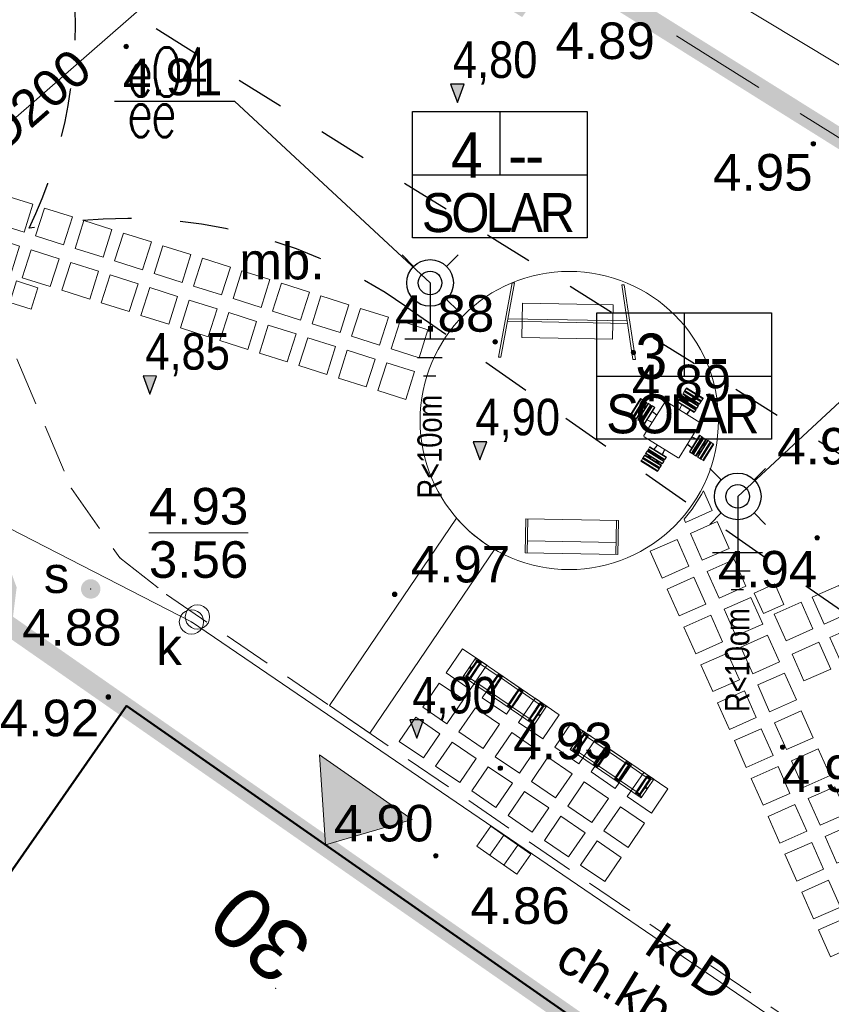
# Model space of a CAD drawing. Extents: x 5477758 to 5478338, y 5918274 to 5918502.
# Tile 49 of 121: x 5477917 to 5477933, y 5918363 to 5918383. Entities that reach past the tile are written whole.
import ezdxf
from ezdxf.enums import TextEntityAlignment as Align

# ---------------------------------------------------------------- set-up
doc = ezdxf.new("R2010")
doc.units = 0
doc.header["$PDSIZE"] = 0.75
for name, pattern in [('budynki akt$0$DASHED', [19.05, 12.7, -6.35]), ('PRZER1-1', [2, 1, -1]), ('PRZER2-1', [3, 2, -1])]:
    doc.linetypes.add(name, pattern=pattern)
doc.layers.get('0').update_dxf_attribs({"color": 8, "linetype": 'CONTINUOUS', "lineweight": 13})
doc.layers.add('!D_rzędne', color=8, linetype='CONTINUOUS')
for name, color, linetype, lineweight in [('000_wejscia do budynków', 8, 'CONTINUOUS', 0), ('0_granica 10m od okien', 8, 'CONTINUOUS', 0), ('0_GRANICE NAWIERZCHNI', 8, 'CONTINUOUS', 0), ('0_podziały zieleni średniowysokiej i nasadzeń niskich', 8, 'CONTINUOUS', 0), ('0_PROJEKTOWANE ZABAWKI', 8, 'CONTINUOUS', 0), ('0_PŁYTA CHODNIKOWA_BETONOWA', 8, 'CONTINUOUS', 0), ('A_GRANICA OPRACOWANIA', 8, 'CONTINUOUS', 0), ('E_linie_kablowe_0.4kV', 1, 'CONTINUOUS', 30), ('E_opis', 5, 'CONTINUOUS', 25), ('E_osw', 8, 'CONTINUOUS', 30), ('GEPADR', 8, 'CONTINUOUS', 18), ('GEPADR_O', 8, 'CONTINUOUS', 18), ('GESBZO', 8, 'CONTINUOUS', 50), ('GSPPRB', 8, 'CONTINUOUS', 20), ('GSSKOD', 8, 'PRZER2-1', 18), ('GSSKOD_O', 8, 'PRZER2-1', 18), ('GULKPR', 8, 'CONTINUOUS', 18), ('GULKPR_O', 8, 'CONTINUOUS', 18), ('GUPIWZ', 8, 'CONTINUOUS', 18), ('GUPIWZ_O', 8, 'CONTINUOUS', 18), ('GUPKKS', 8, 'CONTINUOUS', 18), ('GUPKSD', 8, 'CONTINUOUS', 18), ('GUPPRZ', 8, 'CONTINUOUS', 18), ('GUPPRZ_O', 8, 'CONTINUOUS', 18), ('GUPSUT', 8, 'CONTINUOUS', 18), ('GUPSUT_O', 8, 'CONTINUOUS', 18), ('OT_Rzedna', 8, 'CONTINUOUS', 18), ('Visible (ISO)', 8, 'CONTINUOUS', 35), ('wysokosci', 8, 'CONTINUOUS', 18)]:
    doc.layers.add(name, color=color, linetype=linetype, lineweight=lineweight)
doc.styles.add('CP_TXTCON', font='ARIAL.TTF', dxfattribs={"width": 0.8})
doc.styles.add('GEO-INFO', font='arial.ttf')
doc.styles.get("Standard").update_dxf_attribs({"font": 'TXT.SHX'})
doc.styles.add('STYL_AUTOMATYCZNY_1', font='micross.ttf')

# ---------------------------------------------------------------- blocks, each defined once
blk = doc.blocks.new('zw$6B5E')
at = {"layer": 'E_osw', "color": 5}
for p, q in [((0.363, 0.041), (0.128, 0.275)), ((1.04, 0.041), (1.275, 0.275)), ((0.363, -0.637), (0.128, -0.871)), ((1.04, -0.637), (1.275, -0.871))]:
    blk.add_line(p, q, dxfattribs=at)
for radius in [0.479, 0.242]:
    blk.add_circle((0.702, -0.298), radius, dxfattribs=at)
blk = doc.blocks.new('Płytka betonowa')
for points in [[(5469701.546, 5921608.104), (5469702.146, 5921608.104), (5469702.146, 5921607.504), (5469701.546, 5921607.504), (5469701.546, 5921608.104)], [(5469702.446, 5921608.104), (5469703.046, 5921608.104), (5469703.046, 5921607.504), (5469702.446, 5921607.504), (5469702.446, 5921608.104)]]:
    blk.add_lwpolyline(points)
blk = doc.blocks.new('POINT')
at = {"color": 0}
blk.add_point((0, 0), dxfattribs=at)
blk = doc.blocks.new('KOLO')
blk.add_hatch(color=0).paths.add_polyline_path([(-0.5, 0), (-0.482963, -0.12941), (-0.433013, -0.25), (-0.353553, -0.353553), (-0.25, -0.433013), (-0.12941, -0.482963), (0, -0.5), (0.12941, -0.482963), (0.25, -0.433013), (0.353553, -0.353553), (0.433013, -0.25), (0.482963, -0.12941), (0.5, 0), (0.482963, 0.12941), (0.433013, 0.25), (0.353553, 0.353553), (0.25, 0.433013), (0.12941, 0.482963), (0, 0.5), (-0.12941, 0.482963), (-0.25, 0.433013), (-0.353553, 0.353553), (-0.433013, 0.25), (-0.482963, 0.12941)])
blk = doc.blocks.new('SUUS05')
at = {"color": 0}
blk.add_lwpolyline([(0.5, -0.25), (-0.5, -0.25), (-0.5, 0.25), (0.5, 0.25)], close=True, dxfattribs=at)
for points in [[(-0.175, -0.25), (-0.175, 0.25)], [(0.175, -0.25), (0.175, 0.25)]]:
    blk.add_lwpolyline(points, dxfattribs=at)
blk = doc.blocks.new('OTRN')
at = {"linetype": 'Continuous', "lineweight": 13}
blk.add_hatch(color=0, dxfattribs=at).paths.add_polyline_path([(0, -0.091, 1), (0, 0.091, 1)])
at = {"color": 0, "linetype": 'Continuous', "lineweight": 13}
blk.add_circle((0, 0), 0.0906, dxfattribs=at)
blk = doc.blocks.new('OKRAG_PELNY')
at = {"color": 0}
blk.add_lwpolyline([(0, 0.5), (0.12941, 0.482963), (0.25, 0.433013), (0.353553, 0.353553), (0.433013, 0.25), (0.482963, 0.12941), (0.5, 0), (0.482963, -0.12941), (0.433013, -0.25), (0.353553, -0.353553), (0.25, -0.433013), (0.12941, -0.482963), (0, -0.5), (-0.12941, -0.482963), (-0.25, -0.433013), (-0.353553, -0.353553), (-0.433013, -0.25), (-0.482963, -0.12941), (-0.5, 0), (-0.482963, 0.12941), (-0.433013, 0.25), (-0.353553, 0.353553), (-0.25, 0.433013), (-0.12941, 0.482963)], close=True, dxfattribs=at)
blk = doc.blocks.new('zw$2EFF')
at = {"lineweight": 18}
blk.add_hatch(color=256, dxfattribs=at).paths.add_polyline_path([(-0.771, 0.963), (0, 0), (0.77, 0.963)])
blk.add_lwpolyline([(-0.771, 0.963), (0.77, 0.963), (0, 0), (-0.771, 0.963)], dxfattribs=at)
blk = doc.blocks.new('zw$2B2E')
at = {"layer": 'Visible (ISO)', "lineweight": 9}
for p, q in [((144, -0.9), (144, -1.6)), ((184, -0.9), (144, -0.9)), ((144, -1.6), (144, -2.7)), ((184, -1.6), (144, -1.6)), ((144, -2.7), (184, -2.7)), ((144, -2.7), (144, -7.4)), ((184, -7.4), (144, -7.4)), ((144, -7.4), (144, -8.3)), ((144, -8.3), (184, -8.3)), ((144, -9.2), (144, -10.2)), ((184, -9.2), (144, -9.2)), ((144, -10.2), (184, -10.2)), ((144, -10.2), (144, -15)), ((184, -15), (144, -15)), ((144, -15), (144, -16)), ((144, -16), (184, -16)), ((144, -19.2), (144, -20.2)), ((184, -19.2), (144, -19.2)), ((144, -20.2), (184, -20.2)), ((144, -20.2), (144, -25)), ((150.7, -9.2), (150.6, -8.3)), ((151.8, -19.2), (151.5, -16)), ((153, -8.8), (153, -8.3)), ((153, -8.8), (153, -9)), ((153, -9.2), (153, -9)), ((153, -19.2), (153, -16)), ((157, -8.3), (157, -8.8)), ((157, -9), (157, -8.8)), ((157, -9), (157, -9.2)), ((157, -16), (157, -19.2)), ((171, -8.8), (171, -8.3)), ((171, -8.8), (171, -9)), ((171, -9.2), (171, -9)), ((171, -19.2), (171, -16)), ((175, -8.3), (175, -8.8)), ((175, -9), (175, -8.8)), ((175, -9), (175, -9.2)), ((175, -16), (175, -19.2)), ((176.6, -16), (176.2, -19.2)), ((177.3, -9.2), (177.4, -8.3)), ((184, -1.6), (184, -0.9)), ((184, -2.7), (184, -1.6)), ((184, -7.4), (184, -2.7)), ((184, -8.3), (184, -7.4)), ((184, -10.2), (184, -9.2)), ((184, -15), (184, -10.2)), ((184, -16), (184, -15)), ((184, -20.2), (184, -19.2)), ((184, -25), (184, -20.2)), ((184, -25), (144, -25)), ((144, -25), (144, -26)), ((144, -26), (184, -26)), ((144, -28), (184, -28)), ((144, -28), (144, -28.7)), ((144, -28.7), (144, -29.8)), ((184, -28.7), (144, -28.7)), ((144, -29.8), (144, -34.5)), ((144, -29.8), (184, -29.8)), ((184, -34.5), (144, -34.5)), ((144, -34.5), (144, -35.4)), ((144, -35.4), (184, -35.4)), ((152.7, -26.8), (152.6, -26)), ((153, -27.2), (152.7, -26.8)), ((152.7, -26.8), (152.8, -28)), ((153, -26.7), (153, -26)), ((153, -27.1), (153, -26.7)), ((153, -28), (153, -27.1)), ((153.6, -35.4), (154.9, -47.1)), ((155.4, -47.1), (154.1, -35.4)), ((157, -26), (157, -26.7)), ((157, -26.7), (157, -27.1)), ((157, -27.1), (157, -28)), ((171, -27.3), (157, -27.3)), ((171, -26.7), (171, -26)), ((171, -27.1), (171, -26.7)), ((171, -28), (171, -27.1)), ((173.9, -35.4), (172.6, -47.1)), ((173.1, -47.1), (174.4, -35.4)), ((175, -26), (175, -26.7)), ((175, -26.7), (175, -27.1)), ((175.4, -26.8), (175, -27.2)), ((175, -27.1), (175, -28)), ((175.2, -28), (175.4, -26.8)), ((175.4, -26.8), (175.5, -26)), ((184, -26), (184, -25)), ((184, -28.7), (184, -28)), ((184, -29.8), (184, -28.7)), ((184, -34.5), (184, -29.8)), ((184, -35.4), (184, -34.5)), ((121.5, -48.6), (121.5, -130.6)), ((205, -47.1), (123, -47.1)), ((206.5, -130.6), (206.5, -48.6)), ((76, -69.6), (75.3, -69.6)), ((75.3, -69.6), (75.3, -109.6)), ((77.1, -69.6), (76, -69.6)), ((76, -69.6), (76, -109.6)), ((77.1, -109.6), (77.1, -69.6)), ((81.9, -69.6), (77.1, -69.6)), ((81.9, -69.6), (81.9, -109.6)), ((82.7, -69.6), (81.9, -69.6)), ((82.7, -109.6), (82.7, -69.6)), ((83.6, -76.3), (82.7, -76.2)), ((82.7, -78.6), (83.2, -78.6)), ((83.4, -78.6), (83.2, -78.6)), ((83.4, -78.6), (83.6, -78.6)), ((84.6, -69.6), (83.6, -69.6)), ((83.6, -69.6), (83.6, -109.6)), ((84.6, -109.6), (84.6, -69.6)), ((89.4, -69.6), (84.6, -69.6)), ((89.4, -69.6), (89.4, -109.6)), ((90.4, -69.6), (89.4, -69.6)), ((90.4, -109.6), (90.4, -69.6)), ((90.4, -77), (93.6, -77.4)), ((90.4, -78.6), (93.6, -78.6)), ((94.6, -69.6), (93.6, -69.6)), ((93.6, -69.6), (93.6, -109.6)), ((94.6, -109.6), (94.6, -69.6)), ((99.4, -69.6), (94.6, -69.6)), ((99.4, -69.6), (99.4, -109.6)), ((100.4, -69.6), (99.4, -69.6)), ((100.4, -109.6), (100.4, -69.6)), ((101.3, -78.2), (100.4, -78.1)), ((100.4, -78.6), (101.1, -78.6)), ((101.1, -78.6), (101.5, -78.6)), ((102.4, -78.4), (101.3, -78.2)), ((101.3, -78.2), (101.6, -78.6)), ((101.5, -78.6), (102.4, -78.6)), ((103.1, -69.6), (102.4, -69.6)), ((102.4, -109.6), (102.4, -69.6)), ((104.2, -69.6), (103.1, -69.6)), ((103.1, -69.6), (103.1, -109.6)), ((108.9, -69.6), (104.2, -69.6)), ((104.2, -109.6), (104.2, -69.6)), ((109.8, -69.6), (108.9, -69.6)), ((108.9, -69.6), (108.9, -109.6)), ((109.8, -109.6), (109.8, -69.6)), ((121.5, -80.5), (109.8, -79.2)), ((109.8, -79.7), (121.5, -81)), ((218.2, -79.2), (206.5, -80.5)), ((206.5, -81), (218.2, -79.7)), ((219.1, -69.6), (218.2, -69.6)), ((218.2, -69.6), (218.2, -109.6)), ((219.1, -109.6), (219.1, -69.6)), ((223.8, -69.6), (219.1, -69.6)), ((223.8, -69.6), (223.8, -109.6)), ((224.9, -69.6), (223.8, -69.6)), ((225.6, -69.6), (224.9, -69.6)), ((224.9, -109.6), (224.9, -69.6)), ((225.6, -69.6), (225.6, -109.6)), ((226.8, -78.2), (225.6, -78.4)), ((225.6, -78.6), (226.6, -78.6)), ((226.4, -78.6), (226.8, -78.2)), ((226.6, -78.6), (226.9, -78.6)), ((226.8, -78.2), (227.6, -78.1)), ((226.9, -78.6), (227.6, -78.6)), ((228.6, -69.6), (227.6, -69.6)), ((227.6, -69.6), (227.6, -109.6)), ((233.4, -69.6), (228.6, -69.6)), ((228.6, -109.6), (228.6, -69.6)), ((234.4, -69.6), (233.4, -69.6)), ((233.4, -69.6), (233.4, -109.6)), ((234.4, -109.6), (234.4, -69.6)), ((234.4, -77.4), (237.6, -77)), ((234.4, -78.6), (237.6, -78.6)), ((238.6, -69.6), (237.6, -69.6)), ((237.6, -69.6), (237.6, -109.6)), ((243.4, -69.6), (238.6, -69.6)), ((238.6, -109.6), (238.6, -69.6)), ((244.4, -69.6), (243.4, -69.6)), ((243.4, -69.6), (243.4, -109.6)), ((244.4, -109.6), (244.4, -69.6)), ((244.4, -76.3), (245.3, -76.2)), ((244.4, -78.6), (244.6, -78.6)), ((244.8, -78.6), (244.6, -78.6)), ((244.8, -78.6), (245.3, -78.6)), ((246.2, -69.6), (245.3, -69.6)), ((245.3, -69.6), (245.3, -109.6)), ((250.9, -69.6), (246.2, -69.6)), ((246.2, -109.6), (246.2, -69.6)), ((252, -69.6), (250.9, -69.6)), ((250.9, -69.6), (250.9, -109.6)), ((252, -109.6), (252, -69.6)), ((252.7, -69.6), (252, -69.6)), ((252.7, -109.6), (252.7, -69.6)), ((83.2, -82.6), (82.7, -82.6)), ((82.7, -96.6), (83.2, -96.6)), ((83.2, -100.6), (82.7, -100.6)), ((83.2, -82.6), (83.4, -82.6)), ((83.4, -96.6), (83.2, -96.6)), ((83.2, -100.6), (83.4, -100.6)), ((83.6, -82.6), (83.4, -82.6)), ((83.4, -96.6), (83.6, -96.6)), ((83.6, -100.6), (83.4, -100.6)), ((93.6, -82.6), (90.4, -82.6)), ((90.4, -96.6), (93.6, -96.6)), ((93.6, -100.6), (90.4, -100.6)), ((101.1, -82.6), (100.4, -82.6)), ((100.4, -96.6), (101.1, -96.6)), ((101.1, -100.6), (100.4, -100.6)), ((101.3, -100.9), (100.4, -101)), ((101.5, -82.6), (101.1, -82.6)), ((101.1, -96.6), (101.5, -96.6)), ((101.5, -100.6), (101.1, -100.6)), ((101.6, -100.6), (101.3, -100.9)), ((101.3, -100.9), (102.4, -100.8)), ((102.4, -82.6), (101.5, -82.6)), ((101.5, -96.6), (102.4, -96.6)), ((102.4, -100.6), (101.5, -100.6)), ((101.8, -82.6), (101.8, -96.6)), ((121.5, -98.2), (109.8, -99.5)), ((109.8, -100), (121.5, -98.7)), ((218.2, -99.5), (206.5, -98.2)), ((206.5, -98.7), (218.2, -100)), ((226.6, -82.6), (225.6, -82.6)), ((225.6, -96.6), (226.6, -96.6)), ((226.6, -100.6), (225.6, -100.6)), ((225.6, -100.8), (226.8, -100.9)), ((226.3, -96.6), (226.3, -82.6)), ((226.8, -100.9), (226.4, -100.6)), ((226.9, -82.6), (226.6, -82.6)), ((226.6, -96.6), (226.9, -96.6)), ((226.9, -100.6), (226.6, -100.6)), ((226.8, -100.9), (227.6, -101)), ((227.6, -82.6), (226.9, -82.6)), ((226.9, -96.6), (227.6, -96.6)), ((227.6, -100.6), (226.9, -100.6)), ((237.6, -82.6), (234.4, -82.6)), ((234.4, -96.6), (237.6, -96.6)), ((237.6, -100.6), (234.4, -100.6)), ((244.6, -82.6), (244.4, -82.6)), ((244.4, -96.6), (244.6, -96.6)), ((244.6, -100.6), (244.4, -100.6)), ((244.6, -82.6), (244.8, -82.6)), ((244.8, -96.6), (244.6, -96.6)), ((244.6, -100.6), (244.8, -100.6)), ((245.3, -82.6), (244.8, -82.6)), ((244.8, -96.6), (245.3, -96.6)), ((245.3, -100.6), (244.8, -100.6)), ((75.3, -109.6), (76, -109.6)), ((76, -109.6), (77.1, -109.6)), ((77.1, -109.6), (81.9, -109.6)), ((81.9, -109.6), (82.7, -109.6)), ((83.6, -102.9), (82.7, -103)), ((83.6, -109.6), (84.6, -109.6)), ((84.6, -109.6), (89.4, -109.6)), ((89.4, -109.6), (90.4, -109.6)), ((93.6, -101.8), (90.4, -102.1)), ((93.6, -109.6), (94.6, -109.6)), ((94.6, -109.6), (99.4, -109.6)), ((99.4, -109.6), (100.4, -109.6)), ((102.4, -109.6), (103.1, -109.6)), ((103.1, -109.6), (104.2, -109.6)), ((104.2, -109.6), (108.9, -109.6)), ((108.9, -109.6), (109.8, -109.6)), ((218.2, -109.6), (219.1, -109.6)), ((219.1, -109.6), (223.8, -109.6)), ((223.8, -109.6), (224.9, -109.6)), ((224.9, -109.6), (225.6, -109.6)), ((227.6, -109.6), (228.6, -109.6)), ((228.6, -109.6), (233.4, -109.6)), ((233.4, -109.6), (234.4, -109.6)), ((237.6, -102.1), (234.4, -101.8)), ((237.6, -109.6), (238.6, -109.6)), ((238.6, -109.6), (243.4, -109.6)), ((243.4, -109.6), (244.4, -109.6)), ((244.4, -102.9), (245.3, -103)), ((245.3, -109.6), (246.2, -109.6)), ((246.2, -109.6), (250.9, -109.6)), ((250.9, -109.6), (252, -109.6)), ((252, -109.6), (252.7, -109.6)), ((123, -132.1), (205, -132.1)), ((154.9, -132.1), (153.6, -143.8)), ((154.1, -143.8), (155.4, -132.1)), ((172.6, -132.1), (173.9, -143.8)), ((174.4, -143.8), (173.1, -132.1)), ((144, -143.8), (144, -144.7)), ((184, -143.8), (144, -143.8)), ((144, -144.7), (184, -144.7)), ((144, -144.7), (144, -149.4)), ((184, -149.4), (144, -149.4)), ((144, -149.4), (144, -150.5)), ((144, -150.5), (144, -151.2)), ((144, -150.5), (184, -150.5)), ((184, -151.2), (144, -151.2)), ((144, -153.2), (144, -154.2)), ((184, -153.2), (144, -153.2)), ((144, -154.2), (144, -159)), ((144, -154.2), (184, -154.2)), ((184, -159), (144, -159)), ((144, -159), (144, -160)), ((144, -160), (184, -160)), ((151.5, -163.2), (151.8, -160)), ((152.7, -152.3), (152.6, -153.2)), ((152.8, -151.2), (152.7, -152.3)), ((152.7, -152.3), (153, -152)), ((153, -152.1), (153, -151.2)), ((153, -152.5), (153, -152.1)), ((153, -153.2), (153, -152.5)), ((153, -163.2), (153, -160)), ((157, -151.2), (157, -152.1)), ((157, -151.8), (171, -151.8)), ((157, -152.1), (157, -152.5)), ((157, -152.5), (157, -153.2)), ((157, -160), (157, -163.2)), ((171, -152.1), (171, -151.2)), ((171, -152.5), (171, -152.1)), ((171, -153.2), (171, -152.5)), ((171, -163.2), (171, -160)), ((175, -151.2), (175, -152.1)), ((175, -152), (175.4, -152.3)), ((175, -152.1), (175, -152.5)), ((175, -152.5), (175, -153.2)), ((175, -160), (175, -163.2)), ((175.4, -152.3), (175.2, -151.2)), ((175.4, -152.3), (175.5, -153.2)), ((176.2, -160), (176.6, -163.2)), ((184, -144.7), (184, -143.8)), ((184, -149.4), (184, -144.7)), ((184, -150.5), (184, -149.4)), ((184, -151.2), (184, -150.5)), ((184, -154.2), (184, -153.2)), ((184, -159), (184, -154.2)), ((184, -160), (184, -159)), ((144, -163.2), (144, -164.2)), ((184, -163.2), (144, -163.2)), ((144, -164.2), (144, -169)), ((144, -164.2), (184, -164.2)), ((184, -169), (144, -169)), ((144, -169), (144, -170)), ((144, -170), (184, -170)), ((144, -170.9), (144, -171.7)), ((184, -170.9), (144, -170.9)), ((144, -171.7), (144, -176.5)), ((144, -171.7), (184, -171.7)), ((184, -176.5), (144, -176.5)), ((144, -176.5), (144, -177.6)), ((144, -177.6), (184, -177.6)), ((144, -177.6), (144, -178.3)), ((144, -178.3), (184, -178.3)), ((150.7, -170), (150.6, -170.9)), ((153, -170.2), (153, -170)), ((153, -170.2), (153, -170.4)), ((153, -170.9), (153, -170.4)), ((157, -170), (157, -170.2)), ((157, -170.4), (157, -170.2)), ((157, -170.4), (157, -170.9)), ((171, -170.2), (171, -170)), ((171, -170.2), (171, -170.4)), ((171, -170.9), (171, -170.4)), ((175, -170), (175, -170.2)), ((175, -170.4), (175, -170.2)), ((175, -170.4), (175, -170.9)), ((177.3, -170), (177.4, -170.9)), ((184, -164.2), (184, -163.2)), ((184, -169), (184, -164.2)), ((184, -170), (184, -169)), ((184, -171.7), (184, -170.9)), ((184, -176.5), (184, -171.7)), ((184, -177.6), (184, -176.5)), ((184, -178.3), (184, -177.6))]:
    blk.add_line(p, q, dxfattribs=at)
for centre in [(155, -17.3), (173, -17.3), (91.8, -80.6), (236.3, -80.6), (91.8, -98.6), (236.3, -98.6), (155, -161.8), (173, -161.8)]:
    blk.add_circle(centre, 1, dxfattribs=at)
for centre, radius, start, end in [((155, -17.3), 0.85, 120, 180), ((155, -17.3), 0.85, 180, 240), ((155, -17.3), 0.85, 60, 120), ((155, -17.3), 0.85, 240, 300), ((155, -17.3), 0.85, 0, 60), ((155, -17.3), 0.85, 300, 0), ((173, -17.3), 0.85, 120, 180), ((173, -17.3), 0.85, 180, 240), ((173, -17.3), 0.85, 60, 120), ((173, -17.3), 0.85, 240, 300), ((173, -17.3), 0.85, 0, 60), ((173, -17.3), 0.85, 300, 0), ((123, -48.6), 1.5, 90, 180), ((205, -48.6), 1.5, 0, 90), ((91.8, -80.6), 0.85, 150, 210), ((91.8, -80.6), 0.85, 90, 150), ((91.8, -80.6), 0.85, 30, 90), ((91.8, -80.6), 0.85, 330, 30), ((236.3, -80.6), 0.85, 150, 210), ((236.3, -80.6), 0.85, 90, 150), ((236.3, -80.6), 0.85, 30, 90), ((236.3, -80.6), 0.85, 330, 30), ((91.8, -98.6), 0.85, 150, 210), ((91.8, -80.6), 0.85, 210, 270), ((91.8, -98.6), 0.85, 90, 150), ((91.8, -98.6), 0.85, 210, 270), ((91.8, -80.6), 0.85, 270, 330), ((91.8, -98.6), 0.85, 30, 90), ((91.8, -98.6), 0.85, 270, 330), ((91.8, -98.6), 0.85, 330, 30), ((236.3, -98.6), 0.85, 150, 210), ((236.3, -80.6), 0.85, 210, 270), ((236.3, -98.6), 0.85, 90, 150), ((236.3, -98.6), 0.85, 210, 270), ((236.3, -80.6), 0.85, 270, 330), ((236.3, -98.6), 0.85, 30, 90), ((236.3, -98.6), 0.85, 270, 330), ((236.3, -98.6), 0.85, 330, 30), ((123, -130.6), 1.5, 180, 270), ((205, -130.6), 1.5, 270, 0), ((155, -161.8), 0.85, 120, 180), ((155, -161.8), 0.85, 60, 120), ((155, -161.8), 0.85, 0, 60), ((173, -161.8), 0.85, 120, 180), ((173, -161.8), 0.85, 60, 120), ((173, -161.8), 0.85, 0, 60), ((155, -161.8), 0.85, 180, 240), ((155, -161.8), 0.85, 240, 300), ((155, -161.8), 0.85, 300, 0), ((173, -161.8), 0.85, 180, 240), ((173, -161.8), 0.85, 240, 300), ((173, -161.8), 0.85, 300, 0)]:
    blk.add_arc(centre, radius, start, end, dxfattribs=at)
for points in [[(154.2, -16.8), (154.4, -16.7), (154.6, -16.6)], [(154.2, -17.3), (154.2, -17.1), (154.2, -16.8)], [(154.2, -17.8), (154.2, -17.6), (154.2, -17.3)], [(154.6, -18.1), (154.4, -18), (154.2, -17.8)], [(154.6, -16.6), (154.8, -16.5), (155, -16.4)], [(155, -18.3), (154.8, -18.2), (154.6, -18.1)], [(155, -16.4), (155.2, -16.5), (155.4, -16.6)], [(155.4, -18.1), (155.2, -18.2), (155, -18.3)], [(155.4, -16.6), (155.6, -16.7), (155.9, -16.8)], [(155.9, -17.8), (155.6, -18), (155.4, -18.1)], [(155.9, -16.8), (155.9, -17.1), (155.9, -17.3)], [(155.9, -17.3), (155.9, -17.6), (155.9, -17.8)], [(172.2, -16.8), (172.4, -16.7), (172.6, -16.6)], [(172.2, -17.3), (172.2, -17.1), (172.2, -16.8)], [(172.2, -17.8), (172.2, -17.6), (172.2, -17.3)], [(172.6, -18.1), (172.4, -18), (172.2, -17.8)], [(172.6, -16.6), (172.8, -16.5), (173, -16.4)], [(173, -18.3), (172.8, -18.2), (172.6, -18.1)], [(173, -16.4), (173.2, -16.5), (173.4, -16.6)], [(173.4, -18.1), (173.2, -18.2), (173, -18.3)], [(173.4, -16.6), (173.6, -16.7), (173.9, -16.8)], [(173.9, -17.8), (173.6, -18), (173.4, -18.1)], [(173.9, -16.8), (173.9, -17.1), (173.9, -17.3)], [(173.9, -17.3), (173.9, -17.6), (173.9, -17.8)], [(90.8, -80.6), (90.9, -80.4), (91, -80.2)], [(91, -81), (90.9, -80.8), (90.8, -80.6)], [(91, -80.2), (91.1, -80), (91.3, -79.7)], [(91.3, -79.7), (91.5, -79.7), (91.8, -79.7)], [(91.8, -79.7), (92, -79.7), (92.3, -79.7)], [(92.3, -79.7), (92.4, -80), (92.5, -80.2)], [(92.5, -80.2), (92.6, -80.4), (92.7, -80.6)], [(92.7, -80.6), (92.6, -80.8), (92.5, -81)], [(235.3, -80.6), (235.4, -80.4), (235.5, -80.2)], [(235.5, -81), (235.4, -80.8), (235.3, -80.6)], [(235.5, -80.2), (235.6, -80), (235.8, -79.7)], [(235.8, -79.7), (236, -79.7), (236.3, -79.7)], [(236.3, -79.7), (236.5, -79.7), (236.8, -79.7)], [(236.8, -79.7), (236.9, -80), (237, -80.2)], [(237, -80.2), (237.1, -80.4), (237.2, -80.6)], [(237.2, -80.6), (237.1, -80.8), (237, -81)], [(90.8, -98.6), (90.9, -98.4), (91, -98.2)], [(91, -99), (90.9, -98.8), (90.8, -98.6)], [(91.3, -81.4), (91.1, -81.2), (91, -81)], [(91, -98.2), (91.1, -98), (91.3, -97.7)], [(91.3, -99.4), (91.1, -99.2), (91, -99)], [(91.8, -81.4), (91.5, -81.4), (91.3, -81.4)], [(91.3, -97.7), (91.5, -97.7), (91.8, -97.7)], [(91.8, -99.4), (91.5, -99.4), (91.3, -99.4)], [(92.3, -81.4), (92, -81.4), (91.8, -81.4)], [(91.8, -97.7), (92, -97.7), (92.3, -97.7)], [(92.3, -99.4), (92, -99.4), (91.8, -99.4)], [(92.5, -81), (92.4, -81.2), (92.3, -81.4)], [(92.3, -97.7), (92.4, -98), (92.5, -98.2)], [(92.5, -99), (92.4, -99.2), (92.3, -99.4)], [(92.5, -98.2), (92.6, -98.4), (92.7, -98.6)], [(92.7, -98.6), (92.6, -98.8), (92.5, -99)], [(235.3, -98.6), (235.4, -98.4), (235.5, -98.2)], [(235.5, -99), (235.4, -98.8), (235.3, -98.6)], [(235.8, -81.4), (235.6, -81.2), (235.5, -81)], [(235.5, -98.2), (235.6, -98), (235.8, -97.7)], [(235.8, -99.4), (235.6, -99.2), (235.5, -99)], [(236.3, -81.4), (236, -81.4), (235.8, -81.4)], [(235.8, -97.7), (236, -97.7), (236.3, -97.7)], [(236.3, -99.4), (236, -99.4), (235.8, -99.4)], [(236.8, -81.4), (236.5, -81.4), (236.3, -81.4)], [(236.3, -97.7), (236.5, -97.7), (236.8, -97.7)], [(236.8, -99.4), (236.5, -99.4), (236.3, -99.4)], [(237, -81), (236.9, -81.2), (236.8, -81.4)], [(236.8, -97.7), (236.9, -98), (237, -98.2)], [(237, -99), (236.9, -99.2), (236.8, -99.4)], [(237, -98.2), (237.1, -98.4), (237.2, -98.6)], [(237.2, -98.6), (237.1, -98.8), (237, -99)], [(154.2, -161.3), (154.4, -161.2), (154.6, -161.1)], [(154.2, -161.8), (154.2, -161.6), (154.2, -161.3)], [(154.6, -161.1), (154.8, -161), (155, -160.9)], [(155, -160.9), (155.2, -161), (155.4, -161.1)], [(155.4, -161.1), (155.6, -161.2), (155.9, -161.3)], [(155.9, -161.3), (155.9, -161.6), (155.9, -161.8)], [(172.2, -161.3), (172.4, -161.2), (172.6, -161.1)], [(172.2, -161.8), (172.2, -161.6), (172.2, -161.3)], [(172.6, -161.1), (172.8, -161), (173, -160.9)], [(173, -160.9), (173.2, -161), (173.4, -161.1)], [(173.4, -161.1), (173.6, -161.2), (173.9, -161.3)], [(173.9, -161.3), (173.9, -161.6), (173.9, -161.8)], [(154.2, -162.3), (154.2, -162.1), (154.2, -161.8)], [(154.6, -162.6), (154.4, -162.5), (154.2, -162.3)], [(155, -162.8), (154.8, -162.7), (154.6, -162.6)], [(155.4, -162.6), (155.2, -162.7), (155, -162.8)], [(155.9, -162.3), (155.6, -162.5), (155.4, -162.6)], [(155.9, -161.8), (155.9, -162.1), (155.9, -162.3)], [(172.2, -162.3), (172.2, -162.1), (172.2, -161.8)], [(172.6, -162.6), (172.4, -162.5), (172.2, -162.3)], [(173, -162.8), (172.8, -162.7), (172.6, -162.6)], [(173.4, -162.6), (173.2, -162.7), (173, -162.8)], [(173.9, -162.3), (173.6, -162.5), (173.4, -162.6)], [(173.9, -161.8), (173.9, -162.1), (173.9, -162.3)]]:
    blk.add_rational_spline(points, [1, 1.0379548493, 1], degree=2, dxfattribs=at)
blk = doc.blocks.new('stara ławka w nowym miejscu')
at = {"color": 0}
for p, q in [((5470779.101, 5934415.094), (5470779.772, 5934415.292)), ((5470779.112, 5934415.056), (5470779.784, 5934415.254)), ((5470779.772, 5934415.292), (5470780.31, 5934413.47)), ((5470779.639, 5934413.272), (5470779.101, 5934415.094)), ((5470780.059, 5934413.438), (5470779.544, 5934415.183)), ((5470780.299, 5934413.508), (5470779.627, 5934413.31)), ((5470780.31, 5934413.47), (5470779.639, 5934413.272))]:
    blk.add_line(p, q, dxfattribs=at)
blk = doc.blocks.new('G$C78CF4A41')
at = {"layer": '!D_rzędne', "linetype": 'Continuous', "lineweight": 13}
for points in [[(0, 0), (-0.253, 0.31), (-0.324, 0.189)], [(0, 0), (-0.324, 0.189), (-0.394, 0.069)]]:
    blk.add_hatch(color=256, dxfattribs=at).paths.add_polyline_path(points)
blk.add_lwpolyline([(0, 0), (-0.253, 0.31), (-0.394, 0.069), (0, 0)])
blk = doc.blocks.new('zw$76AF')
at = {"color": 0}
for p, q in [((-227.1, 43.6), (-226.7, 43.2)), ((-227.1, 43.6), (-227.1, -2.4)), ((-226.7, 43.2), (-227.1, 43.6)), ((-50.9, 43.6), (-227.1, 43.6)), ((-222.5, 39), (-226.7, 43.2)), ((-226.7, 43.2), (-222.5, 39)), ((-222.2, 40.6), (-222.2, 28)), ((-220, 40.6), (-220, 41.4)), ((-214, 41.4), (-220, 41.4)), ((-220, 28), (-220, 40.6)), ((-214, 41.4), (-214, 40.6)), ((-214, 40.6), (-214, 28)), ((-211.8, 28), (-211.8, 40.6)), ((-170.2, 40.6), (-170.2, 28)), ((-168, 40.6), (-168, 41.4)), ((-162, 41.4), (-168, 41.4)), ((-168, 28), (-168, 40.6)), ((-162, 41.4), (-162, 40.6)), ((-162, 40.6), (-162, 28)), ((-159.8, 28), (-159.8, 40.6)), ((-118.2, 40.6), (-118.2, 28)), ((-116, 40.6), (-116, 41.4)), ((-110, 41.4), (-116, 41.4)), ((-116, 28), (-116, 40.6)), ((-110, 41.4), (-110, 40.6)), ((-110, 40.6), (-110, 28)), ((-107.8, 28), (-107.8, 40.6)), ((-66.2, 40.6), (-66.2, 28)), ((-64, 40.6), (-64, 41.4)), ((-58, 41.4), (-64, 41.4)), ((-64, 28), (-64, 40.6)), ((-58, 41.4), (-58, 40.6)), ((-58, 40.6), (-58, 28)), ((-55.8, 28), (-55.8, 40.6)), ((-51.3, 43.2), (-55.5, 39)), ((-55.5, 39), (-51.3, 43.2)), ((-51.3, 43.2), (-50.9, 43.6)), ((-50.9, 43.6), (-51.3, 43.2)), ((-50.9, -2.4), (-50.9, 43.6)), ((-222.5, 39), (-222.2, 38.7)), ((-222.2, 38.7), (-222.5, 39)), ((-222.2, 28), (-222.2, 21.7)), ((-222.2, 6.9), (-222.2, 21.7)), ((-214, 39.8), (-220, 39.8)), ((-214, 38.6), (-220, 38.6)), ((-220, 21.7), (-220, 28)), ((-220, 6.9), (-220, 21.7)), ((-214, 28), (-214, 21.7)), ((-214, 6.9), (-214, 21.7)), ((-170.2, 38.6), (-211.8, 38.6)), ((-211.8, 21.7), (-211.8, 28)), ((-211.8, 6.9), (-211.8, 21.7)), ((-170.2, 28), (-170.2, 21.7)), ((-170.2, 6.9), (-170.2, 21.7)), ((-162, 39.8), (-168, 39.8)), ((-162, 38.6), (-168, 38.6)), ((-168, 21.7), (-168, 28)), ((-168, 6.9), (-168, 21.7)), ((-162, 28), (-162, 21.7)), ((-162, 6.9), (-162, 21.7)), ((-118.2, 38.6), (-159.8, 38.6)), ((-159.8, 21.7), (-159.8, 28)), ((-159.8, 6.9), (-159.8, 21.7)), ((-118.2, 28), (-118.2, 21.7)), ((-118.2, 6.9), (-118.2, 21.7)), ((-110, 39.8), (-116, 39.8)), ((-110, 38.6), (-116, 38.6)), ((-116, 21.7), (-116, 28)), ((-116, 6.9), (-116, 21.7)), ((-110, 28), (-110, 21.7)), ((-110, 6.9), (-110, 21.7)), ((-66.2, 38.6), (-107.8, 38.6)), ((-107.8, 21.7), (-107.8, 28)), ((-107.8, 6.9), (-107.8, 21.7)), ((-66.2, 28), (-66.2, 21.7)), ((-66.2, 6.9), (-66.2, 21.7)), ((-58, 39.8), (-64, 39.8)), ((-58, 38.6), (-64, 38.6)), ((-64, 21.7), (-64, 28)), ((-64, 6.9), (-64, 21.7)), ((-58, 28), (-58, 21.7)), ((-58, 6.9), (-58, 21.7)), ((-55.8, 38.7), (-55.5, 39)), ((-55.5, 39), (-55.8, 38.7)), ((-55.8, 21.7), (-55.8, 28)), ((-55.8, 6.9), (-55.8, 21.7)), ((-226.7, -2), (-222.5, 2.2)), ((-222.5, 2.2), (-226.7, -2)), ((-222.2, 2.5), (-222.5, 2.2)), ((-222.5, 2.2), (-222.2, 2.5)), ((-222.2, 6.9), (-222.2, 0.6)), ((-220, 0.6), (-220, 6.9)), ((-220, 2.6), (-214, 2.6)), ((-214, 1.4), (-220, 1.4)), ((-220, -0.2), (-220, 0.6)), ((-214, 6.9), (-214, 0.6)), ((-214, 0.6), (-214, -0.2)), ((-211.8, 0.6), (-211.8, 6.9)), ((-211.8, 2.6), (-170.2, 2.6)), ((-170.2, 6.9), (-170.2, 0.6)), ((-168, 0.6), (-168, 6.9)), ((-168, 2.6), (-162, 2.6)), ((-162, 1.4), (-168, 1.4)), ((-168, -0.2), (-168, 0.6)), ((-162, 6.9), (-162, 0.6)), ((-162, 0.6), (-162, -0.2)), ((-159.8, 0.6), (-159.8, 6.9)), ((-159.8, 2.6), (-118.2, 2.6)), ((-118.2, 6.9), (-118.2, 0.6)), ((-116, 0.6), (-116, 6.9)), ((-116, 2.6), (-110, 2.6)), ((-110, 1.4), (-116, 1.4)), ((-116, -0.2), (-116, 0.6)), ((-110, 6.9), (-110, 0.6)), ((-110, 0.6), (-110, -0.2)), ((-107.8, 0.6), (-107.8, 6.9)), ((-107.8, 2.6), (-66.2, 2.6)), ((-66.2, 6.9), (-66.2, 0.6)), ((-64, 0.6), (-64, 6.9)), ((-64, 2.6), (-58, 2.6)), ((-58, 1.4), (-64, 1.4)), ((-64, -0.2), (-64, 0.6)), ((-58, 6.9), (-58, 0.6)), ((-58, 0.6), (-58, -0.2)), ((-55.8, 0.6), (-55.8, 6.9)), ((-55.5, 2.2), (-55.8, 2.5)), ((-55.8, 2.5), (-55.5, 2.2)), ((-55.5, 2.2), (-51.3, -2)), ((-51.3, -2), (-55.5, 2.2)), ((-226.7, -2), (-227.1, -2.4)), ((-227.1, -2.4), (-226.7, -2)), ((-227.1, -2.4), (-50.9, -2.4)), ((-214, -0.2), (-220, -0.2)), ((-162, -0.2), (-168, -0.2)), ((-110, -0.2), (-116, -0.2)), ((-58, -0.2), (-64, -0.2)), ((-50.9, -2.4), (-51.3, -2)), ((-51.3, -2), (-50.9, -2.4))]:
    blk.add_line(p, q, dxfattribs=at)
for centre in [(-224.6, 20.6), (-53.4, 20.6)]:
    blk.add_circle(centre, 1.6, dxfattribs=at)
for centre, start, end in [((-221.1, 40.6), 0, 180), ((-212.9, 40.6), 0, 180), ((-169.1, 40.6), 0, 180), ((-160.9, 40.6), 0, 180), ((-117.1, 40.6), 0, 180), ((-108.9, 40.6), 0, 180), ((-65.1, 40.6), 0, 180), ((-56.9, 40.6), 0, 180), ((-221.1, 28), 180, 0), ((-212.9, 28), 180, 0), ((-169.1, 28), 180, 0), ((-160.9, 28), 180, 0), ((-117.1, 28), 180, 0), ((-108.9, 28), 180, 0), ((-65.1, 28), 180, 0), ((-56.9, 28), 180, 0), ((-221.1, 0.6), 180, 0), ((-212.9, 0.6), 180, 0), ((-169.1, 0.6), 180, 0), ((-160.9, 0.6), 180, 0), ((-117.1, 0.6), 180, 0), ((-108.9, 0.6), 180, 0), ((-65.1, 0.6), 180, 0), ((-56.9, 0.6), 180, 0)]:
    blk.add_arc(centre, 1.1, start, end, dxfattribs=at)
blk = doc.blocks.new('ławko-huśtawka_mk')
at = {"layer": '0_PROJEKTOWANE ZABAWKI'}
for points in [[(5469763.277, 5921607.051), (5469763.022, 5921608.581)], [(5469763.022, 5921608.581), (5469763.072, 5921608.581)], [(5469763.327, 5921607.051), (5469763.072, 5921608.581)], [(5469765.526, 5921607.051), (5469765.781, 5921608.581)], [(5469765.577, 5921607.051), (5469765.832, 5921608.581)], [(5469765.781, 5921608.581), (5469765.832, 5921608.581)], [(5469763.497, 5921608.166), (5469765.357, 5921608.166), (5469765.357, 5921607.466), (5469763.497, 5921607.466), (5469763.497, 5921608.166)], [(5469763.196, 5921607.841), (5469765.658, 5921607.841)], [(5469763.204, 5921607.791), (5469765.649, 5921607.791)], [(5469763.277, 5921607.051), (5469763.327, 5921607.051)], [(5469765.526, 5921607.051), (5469765.577, 5921607.051)]]:
    blk.add_lwpolyline(points, dxfattribs=at)
blk = doc.blocks.new('plyty_x3')
at = {"lineweight": -2}
blk.add_lwpolyline([(5477930.721, 5918373.29), (5477930.901, 5918372.886), (5477930.352, 5918372.643), (5477930.324, 5918372.706, 0.057017), (5477930.721, 5918373.29)], format="xyb", dxfattribs=at)

msp = doc.modelspace()

# ---------------------------------------------------------------- linework, layer by layer
at = {"layer": '0_granica 10m od okien', "linetype": 'PRZER1-1', "lineweight": 30}
for points in [[(5477917.802, 5918383.828), (5477942.881, 5918368.215)], [(5477924.621, 5918377.073), (5477942.08, 5918364.87)]]:
    msp.add_lwpolyline(points, dxfattribs=at)
for centre, start, end in [((5477907.843, 5918382.921), 334.8767, 5.2081), ((5477918.892, 5918368.876), 55.05, 101.5104)]:
    msp.add_arc(centre, 10, start, end, dxfattribs=at)
at = {"layer": '0_podziały zieleni średniowysokiej i nasadzeń niskich'}
msp.add_lwpolyline([(5477925.66, 5918372.728, 0.082685), (5477926.434, 5918372.088), (5477923.879, 5918368.319), (5477923.053, 5918368.883), (5477925.66, 5918372.728)], format="xyb", dxfattribs=at)
msp.add_circle((5477927.969, 5918374.733), 3.058, dxfattribs=at)
at = {"layer": '0_PROJEKTOWANE ZABAWKI'}
for points in [[(5477916.933, 5918377.017), (5477917.073, 5918377.455), (5477916.634, 5918377.594), (5477916.495, 5918377.156), (5477916.933, 5918377.017)], [(5477932.369, 5918370.958), (5477932.183, 5918371.379), (5477931.762, 5918371.192), (5477931.949, 5918370.772), (5477932.369, 5918370.958)]]:
    msp.add_lwpolyline(points, dxfattribs=at)
at = {"layer": 'A_GRANICA OPRACOWANIA', "linetype": 'budynki akt$0$DASHED', "ltscale": 0.1, "const_width": 0.4}
msp.add_lwpolyline([(5477939.869, 5918356.504), (5477940.619, 5918356.896), (5477942.101, 5918363.93), (5477943.898, 5918372.463), (5477938.811, 5918375.814), (5477939.356, 5918376.864), (5477927.622, 5918384.214), (5477926.949, 5918383.275), (5477923.735, 5918385.254), (5477924.621, 5918386.867), (5477922.565, 5918387.972), (5477915.954, 5918383.377), (5477911.642, 5918380.121), (5477912.501, 5918379.46), (5477913.835, 5918377.89), (5477914.426, 5918376.774), (5477916.433, 5918371.286), (5477916.349, 5918370.613), (5477938.795, 5918354.966), (5477939.869, 5918356.504)], dxfattribs=at)
at = {"layer": 'E_linie_kablowe_0.4kV', "color": 7, "linetype": 'ByBlock'}
for p, q in [((5477925.114, 5918377.554), (5477925.114, 5918376.4)), ((5477925.622, 5918376.4), (5477924.599, 5918376.4)), ((5477925.366, 5918376.02), (5477924.855, 5918376.02)), ((5477925.234, 5918375.64), (5477924.978, 5918375.64)), ((5477931.423, 5918373.175), (5477931.423, 5918372.021)), ((5477931.931, 5918372.021), (5477930.907, 5918372.021)), ((5477931.675, 5918371.641), (5477931.163, 5918371.641)), ((5477931.543, 5918371.261), (5477931.287, 5918371.261))]:
    msp.add_line(p, q, dxfattribs=at)
at = {"layer": 'E_opis', "lineweight": 30}
msp.add_line((5477918.642, 5918381.283, 18.795), (5477921.102, 5918381.283, 18.795), dxfattribs=at)
at = {"layer": 'E_opis', "lineweight": 25}
for p, q in [((5477925.114, 5918377.554), (5477921.102, 5918381.283, 18.795)), ((5477931.423, 5918373.175), (5477937.246, 5918378.575, 18.795))]:
    msp.add_line(p, q, dxfattribs=at)
at = {"layer": 'E_opis', "lineweight": 25, "elevation": 10.14}
for points in [[(5477924.753, 5918381.067), (5477928.337, 5918381.067), (5477928.337, 5918378.476), (5477924.753, 5918378.476)], [(5477928.535, 5918376.939), (5477932.119, 5918376.939), (5477932.119, 5918374.348), (5477928.535, 5918374.348)]]:
    msp.add_lwpolyline(points, close=True, dxfattribs=at)
for points in [[(5477926.544, 5918381.067), (5477926.544, 5918379.771)], [(5477924.753, 5918379.771), (5477928.337, 5918379.771)], [(5477930.326, 5918376.939), (5477930.326, 5918375.643)], [(5477928.535, 5918375.643), (5477932.119, 5918375.643)]]:
    msp.add_lwpolyline(points, dxfattribs=at)
at = {"layer": 'GESBZO', "linetype": 'Continuous', "lineweight": 50}
msp.add_lwpolyline([(5477912.816, 5918360.152), (5477918.892, 5918368.876), (5477953.955, 5918344.371)], dxfattribs=at)
at = {"layer": 'GSPPRB', "linetype": 'Continuous', "lineweight": 20}
for p in [(5477917.761, 5918373.34), (5477918.755, 5918371.916), (5477919.712, 5918371.162), (5477918.892, 5918368.876)]:
    msp.add_point(p, dxfattribs=at)
at = {"layer": 'GSSKOD', "linetype": 'PRZER2-1', "lineweight": 18}
msp.add_lwpolyline([(5477913.201, 5918381.474), (5477922.112, 5918387.635), (5477923.78, 5918386.612), (5477923.191, 5918385.588), (5477926.949, 5918383.275), (5477927.622, 5918384.214), (5477939.356, 5918376.864), (5477938.811, 5918375.814), (5477943.898, 5918372.463), (5477940.619, 5918356.896), (5477940.619, 5918356.896)], dxfattribs=at)
at = {"layer": 'GSSKOD', "linetype": 'PRZER2-1', "lineweight": 18, "ltscale": 0.5}
for points in [[(5477913.664, 5918381.047), (5477914.71, 5918380.022), (5477915.475, 5918378.759), (5477917.761, 5918373.34), (5477918.755, 5918371.916), (5477919.712, 5918371.162)], [(5477919.712, 5918371.162), (5477940.619, 5918356.896), (5477940.505, 5918356.73), (5477940.956, 5918356.429), (5477953.729, 5918347.096), (5477954.44, 5918347.914), (5477955.591, 5918347.853), (5477957.953, 5918351.321), (5477957.936, 5918351.88), (5477956.696, 5918352.617), (5477959.044, 5918356.623), (5477959.921, 5918356.195), (5477958.394, 5918353.802), (5477959.543, 5918353.087)], [(5477953.955, 5918344.371), (5477918.892, 5918368.876), (5477912.816, 5918360.152), (5477909.863, 5918355.582), (5477916.678, 5918350.56), (5477917.405, 5918351.474), (5477927.496, 5918344.442), (5477926.88, 5918343.51), (5477932.252, 5918339.779), (5477929.362, 5918324.071), (5477935.927, 5918319.225), (5477938.124, 5918320.534), (5477940.031, 5918323.232), (5477938.216, 5918324.426), (5477940.878, 5918328.21), (5477941.747, 5918327.531), (5477940.015, 5918324.991), (5477941.068, 5918324.27)]]:
    msp.add_lwpolyline(points, dxfattribs=at)
at = {"layer": 'GULKPR', "linetype": 'Continuous', "lineweight": 18}
for points in [[(5477938.504, 5918379.01), (5477904.421, 5918399.536)], [(5477923.346, 5918386.286), (5477922.742, 5918386.303), (5477910.49, 5918375.599)], [(5477920.222, 5918370.601), (5477910.49, 5918375.599)], [(5477947.198, 5918352.15), (5477940.709, 5918356.642), (5477920.222, 5918370.601)]]:
    msp.add_lwpolyline(points, dxfattribs=at)
at = {"layer": 'GUPPRZ_O', "linetype": 'Continuous', "lineweight": 9, "flags": 128}
msp.add_lwpolyline([(5477919.349, 5918372.427), (5477921.387, 5918372.427)], dxfattribs=at)
at = {"layer": 'OT_Rzedna'}
msp.add_point((5477932.344, 5918368.034), dxfattribs=at)

# ---------------------------------------------------------------- block references
at = {"layer": '!D_rzędne', "rotation": 300.2967899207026}
for p in [(5477925.675, 5918381.253), (5477919.368, 5918375.27), (5477926.138, 5918373.922), (5477924.842, 5918368.217)]:
    msp.add_blockref('G$C78CF4A41', p, dxfattribs=at)
at = {"layer": '000_wejscia do budynków', "lineweight": 0, "xscale": -1.5, "yscale": 1.5, "zscale": 1.5, "rotation": 325.048567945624}
msp.add_blockref('zw$2EFF', (5477922.969, 5918366.027), dxfattribs=at)
at = {"layer": '0_GRANICE NAWIERZCHNI'}
for p in [(5477924.413, 5918377.852), (5477930.721, 5918373.473)]:
    msp.add_blockref('zw$6B5E', p, dxfattribs=at)
at = {"layer": '0_PROJEKTOWANE ZABAWKI', "xscale": -1, "rotation": 178.9774547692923}
msp.add_blockref('ławko-huśtawka_mk', (114710.593, 11936654.079), dxfattribs=at)
at = {"layer": '0_PROJEKTOWANE ZABAWKI', "lineweight": 0, "xscale": 0.009999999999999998, "yscale": 0.009999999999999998, "zscale": 0.009999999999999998, "rotation": 328.095106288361}
msp.add_blockref('zw$2B2E', (5477929.158, 5918376.172), dxfattribs=at)
at = {"layer": '0_PROJEKTOWANE ZABAWKI', "rotation": 252.5503954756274}
msp.add_blockref('stara ławka w nowym miejscu', (1457114.461, 12916926.611), dxfattribs=at)
at = {"layer": '0_PROJEKTOWANE ZABAWKI', "xscale": 0.01, "yscale": 0.01, "zscale": 0.01, "rotation": 325.6914742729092}
for p in [(5477927.68, 5918368.224), (5477929.875, 5918366.726)]:
    msp.add_blockref('zw$76AF', p, dxfattribs=at)
at = {"layer": '0_PŁYTA CHODNIKOWA_BETONOWA'}
msp.add_blockref('plyty_x3', (0, 0), dxfattribs=at)
for p, rotation in [((1490838.922, 12924539.754), 252.3716147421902), ((1490839.732, 12924539.496), 252.3716147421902), ((1490840.542, 12924539.239), 252.3716147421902), ((1490841.352, 12924538.982), 252.3716147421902), ((1490842.162, 12924538.724), 252.3716147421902), ((1490842.972, 12924538.467), 252.3716147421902), ((1490843.782, 12924538.209), 252.3716147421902), ((1490844.592, 12924537.952), 252.3716147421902), ((1490845.402, 12924537.694), 252.3716147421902), ((1490846.212, 12924537.437), 252.3716147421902), ((1490847.023, 12924537.18), 252.3716147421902), ((2881940.687, -1713398.318), 23.94217979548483), ((2881941.032, -1713399.095), 23.94217979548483), ((-2153836.861, 8514360.318), 293.9421796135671), ((2881941.377, -1713399.872), 23.94217979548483), ((-2153837.638, 8514359.973), 293.9421796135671), ((2881941.722, -1713400.648), 23.94217979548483), ((-2377834.93, 4110027.934), 325.6914742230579), ((2881942.067, -1713401.425), 23.94217979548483), ((-2377835.409, 4110027.232), 325.6914742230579), ((-2377833.443, 4110026.919), 325.6914742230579), ((2881942.412, -1713402.202), 23.94217979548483), ((-2377835.888, 4110026.53), 325.6914742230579), ((-2377833.922, 4110026.217), 325.6914742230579), ((-2377831.956, 4110025.905), 325.6914742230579), ((2881942.757, -1713402.979), 23.94217979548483), ((-2377834.401, 4110025.515), 325.6914742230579), ((-2377832.435, 4110025.203), 325.6914742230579), ((2881943.102, -1713403.756), 23.94217979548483), ((-2377832.914, 4110024.5), 325.6914742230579), ((2881943.447, -1713404.533), 23.94217979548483), ((2881943.792, -1713405.31), 23.94217979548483), ((2881944.137, -1713406.086), 23.94217979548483)]:
    msp.add_blockref('Płytka betonowa', p, dxfattribs=dict(at, rotation=rotation))
at = {"layer": 'E_osw'}
for p in [(5477924.413, 5918377.852), (5477930.721, 5918373.473)]:
    msp.add_blockref('zw$6B5E', p, dxfattribs=at)
at = {"layer": 'GEPADR', "lineweight": 18}
msp.add_blockref('POINT', (5477921.95, 5918363.086), dxfattribs=at)
at = {"layer": 'GUPIWZ', "lineweight": 18, "xscale": 0.5, "yscale": 0.5}
msp.add_blockref('OKRAG_PELNY', (5477920.345, 5918370.702), dxfattribs=at)
at = {"layer": 'GUPKKS', "lineweight": 18, "rotation": 325.1378026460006}
msp.add_blockref('SUUS05', (5477926.625, 5918365.918), dxfattribs=at)
at = {"layer": 'GUPKSD', "xscale": 0.5, "yscale": 0.5}
msp.add_blockref('OKRAG_PELNY', (5477920.222, 5918370.601), dxfattribs=at)
at = {"layer": 'GUPKSD', "lineweight": 18, "xscale": 0.5, "yscale": 0.5}
msp.add_blockref('POINT', (5477920.222, 5918370.601), dxfattribs=at)
at = {"layer": 'GUPPRZ', "lineweight": 18}
for p in [(5477918.156, 5918371.277), (5477920.222, 5918370.601), (5477926.411, 5918365.768)]:
    msp.add_blockref('POINT', p, dxfattribs=at)
at = {"layer": 'GUPSUT', "lineweight": 18, "xscale": 0.4, "yscale": 0.4}
msp.add_blockref('KOLO', (5477918.156, 5918371.277), dxfattribs=at)
at = {"layer": 'OT_Rzedna', "linetype": 'Continuous', "xscale": 0.5, "yscale": 0.5, "zscale": 0.5}
for p in [(5477918.884, 5918382.403), (5477932.973, 5918380.409), (5477926.45, 5918376.346), (5477929.285, 5918376.125), (5477933.052, 5918372.327), (5477924.389, 5918371.167), (5477918.518, 5918369.06), (5477932.344, 5918368.034), (5477926.556, 5918367.602), (5477925.231, 5918365.805)]:
    msp.add_blockref('OTRN', p, dxfattribs=at)

# ---------------------------------------------------------------- texts
at = {"layer": '!D_rzędne', "linetype": 'Continuous', "lineweight": 13, "style": 'STYL_AUTOMATYCZNY_1', "width": 0.85}
for s, p in [('4,80', (5477925.582, 5918381.76)), ('4,85', (5477919.276, 5918375.776)), ('4,90', (5477926.046, 5918374.429)), ('4,90', (5477924.749, 5918368.724))]:
    msp.add_text(s, height=0.75, rotation=359.9511, dxfattribs=at).set_placement(p)
at = {"layer": 'E_linie_kablowe_0.4kV', "color": 7, "style": 'CP_TXTCON', "width": 0.8}
for p in [(5477925.355, 5918373.133), (5477931.664, 5918368.754)]:
    msp.add_text('R<10om', height=0.5001, rotation=90.0025, dxfattribs=at).set_placement(p)
at = {"layer": 'E_opis', "lineweight": 30, "insert": (5477918.899, 5918382.38, 18.795), "char_height": 1, "width": 46.85521, "attachment_point": 1, "line_spacing_factor": 0.5}
msp.add_mtext('\\Fromans.shx;\\T0.9;\\W0.7;eO4\\Pee', dxfattribs=at)
at = {"layer": 'E_opis', "lineweight": 25, "char_height": 0.93171, "attachment_point": 5, "line_spacing_factor": 0.802139, "style": 'CP_TXTCON'}
for s, insert in [('\\T0.9;\\W0.9;4  --\\P\\H0.858637x;SOLAR', (5477926.48, 5918379.614, 10.14)), ('\\T0.9;\\W0.9;3  --\\P\\H0.858637x;SOLAR', (5477930.262, 5918375.486, 10.14))]:
    msp.add_mtext(s, dxfattribs=dict(at, insert=insert))
at = {"layer": 'GEPADR_O', "linetype": 'Continuous', "lineweight": 0, "style": 'GEO-INFO'}
msp.add_text('30', height=1.25, rotation=138.8823, dxfattribs=at).set_placement((5477921.95, 5918363.086), align=Align.TOP_LEFT)
at = {"layer": 'GSSKOD_O', "linetype": 'Continuous', "lineweight": 0, "style": 'GEO-INFO'}
msp.add_text('mb.', height=0.75, dxfattribs=at).set_placement((5477922.077, 5918378.016), align=Align.MIDDLE)
msp.add_text('ch.kb.', height=0.75, rotation=328.6198, dxfattribs=at).set_placement((5477929.041, 5918363.137), align=Align.MIDDLE)
at = {"layer": 'GULKPR_O', "linetype": 'Continuous', "lineweight": 0, "style": 'GEO-INFO'}
for s, rotation, p in [('kdD200', 41.1424, (5477916.616, 5918380.951)), ('koD', 325.7328, (5477930.466, 5918363.622))]:
    msp.add_text(s, height=0.75, rotation=rotation, dxfattribs=at).set_placement(p, align=Align.MIDDLE)
at = {"layer": 'GUPIWZ_O', "linetype": 'Continuous', "lineweight": 0, "style": 'GEO-INFO'}
msp.add_text('k', height=0.75, dxfattribs=at).set_placement((5477920.022, 5918369.72), align=Align.RIGHT)
at = {"layer": 'GUPPRZ_O', "linetype": 'Continuous', "lineweight": 0, "style": 'GEO-INFO'}
for s, p in [('4.93', (5477919.349, 5918372.6)), ('3.56', (5477919.349, 5918371.505))]:
    msp.add_text(s, height=0.75, dxfattribs=at).set_placement(p)
for s, p in [('4.88', (5477916.751, 5918370.489)), ('4.86', (5477925.941, 5918364.781))]:
    msp.add_text(s, height=0.75, dxfattribs=at).set_placement(p, align=Align.MIDDLE_LEFT)
at = {"layer": 'GUPSUT_O', "linetype": 'Continuous', "lineweight": 0, "style": 'GEO-INFO'}
msp.add_text('s', height=0.75, dxfattribs=at).set_placement((5477917.718, 5918371.194), align=Align.RIGHT)
at = {"layer": 'wysokosci', "style": 'GEO-INFO'}
for s, p in [('4.89', (5477927.684, 5918382.896)), ('4.91', (5477918.818, 5918382.154)), ('4.95', (5477930.919, 5918380.199)), ('4.88', (5477924.394, 5918377.303)), ('4.89', (5477929.25, 5918375.877)), ('4.93', (5477932.235, 5918374.58)), ('4.97', (5477924.72, 5918372.16)), ('4.94', (5477931.016, 5918372.057)), ('4.92', (5477916.293, 5918369.006)), ('4.93', (5477926.821, 5918368.534)), ('4.92', (5477932.326, 5918367.862)), ('4.90', (5477923.144, 5918366.848))]:
    msp.add_text(s, height=0.75, dxfattribs=at).set_placement(p, align=Align.TOP_LEFT)

doc.saveas('drawing.dxf')
